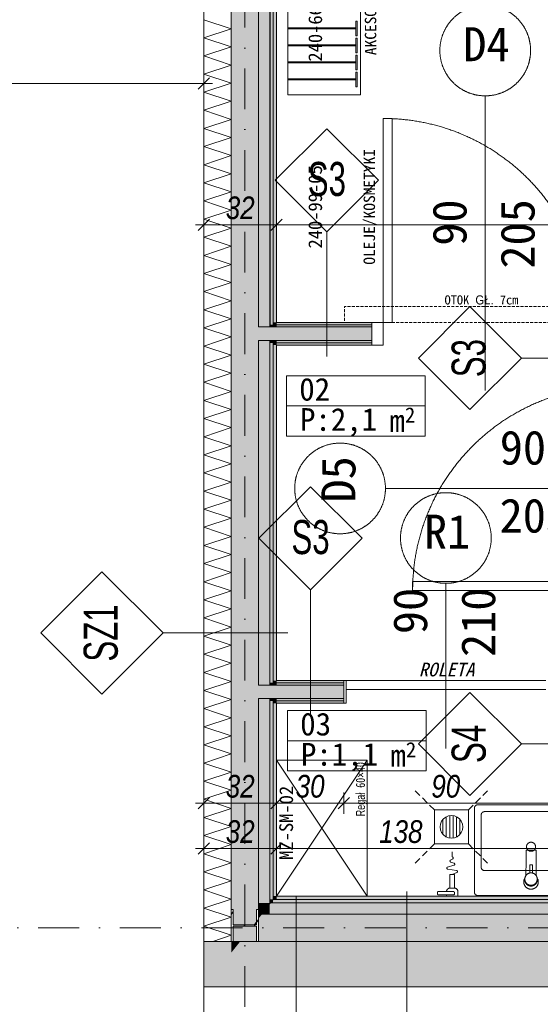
# Model space of a CAD drawing. Header units: millimetres. Extents: x -19278 to 18011, y -32369 to 41467.
# Tile 5 of 64: x -14869 to -12574, y 2552 to 6896. Entities that reach past the tile are written whole.
import ezdxf
from ezdxf.xclip import XClip

# ---------------------------------------------------------------- set-up
doc = ezdxf.new("R2010")
doc.units = ezdxf.units.MM
doc.header["$MEASUREMENT"] = 0
doc.header["$XCLIPFRAME"] = 0
for name, pattern in [('DASHED', [19.05, 12.7, -6.35]), ('Krawędzie ukryte drobniejsze kopia-000', [45, 30, -15]), ('Kropki i Kreski', [360, 180, -90, 0, -90])]:
    doc.linetypes.add(name, pattern=pattern)
for name, color, linetype in [('2D - Rysunki i Obrazki', 7, 'Continuous'), ('PT.A.01_1_! konstrukcja stalowa', 7, 'Continuous'), ('PT.A.01_1_Ściany wewnętrzne', 7, 'Continuous'), ('PT.A.01_1_Ściany zewnętrzne', 7, 'Continuous')]:
    doc.layers.add(name, color=color, linetype=linetype)
for name, color, linetype, lineweight, true_color in [('PT.A.01_1_! konstrukcja stalowa_Nr_pióra__28_Nr_pióra__10', 7, 'Continuous', 18, 0xa80f02), ('PT.A.01_1_0_Nr_pióra__70_Nr_pióra__3', 7, 'Continuous', 18, 0x00bfbf), ('PT.A.01_1_Drzwi ArchiCAD_Nr_pióra__23_Nr_pióra__24', 7, 'Continuous', 18, 0xff6600), ('PT.A.01_1_Drzwi ArchiCAD_Nr_pióra__3_Nr_pióra__24', 7, 'Continuous', 18, 0xff6600), ('PT.A.01_1_Wnętrze - umeblowanie_Nr_pióra__146_Nr_pióra__6', 7, 'Continuous', 18, 0x5eaeff), ('PT.A.01_1_Wnętrze - umeblowanie_Nr_pióra__162_Nr_pióra__16', 7, 'Continuous', 18, 0xaaaaaa), ('PT.A.01_1_Ściany zewnętrzne_Nr_pióra__174_Nr_pióra__22', 7, 'Continuous', 18, 0xe105fa)]:
    doc.layers.add(name, color=color, linetype=linetype, lineweight=lineweight, true_color=true_color)
for name, color, linetype, lineweight in [('PT.A.01_1_0_Nr_pióra__101_Nr_pióra__252', 252, 'Continuous', 18), ('PT.A.01_1_Drzwi ArchiCAD_Nr_pióra__1_Nr_pióra__7', 7, 'Continuous', 18), ('PT.A.01_1_Drzwi ArchiCAD_Nr_pióra__41_Nr_pióra__7', 7, 'Continuous', 18), ('PT.A.01_1_Metryczki pomieszczeń ArchiCADa_Nr_pióra__200_Nr_pióra__190', 190, 'Continuous', 18), ('PT.A.01_1_Osie_Nr_pióra__101_Nr_pióra__252', 252, 'Continuous', 18), ('PT.A.01_1_Rzuty - ogródek_Nr_pióra__41_Nr_pióra__7', 7, 'Continuous', 18), ('PT.A.01_1_Strefy_Nr_pióra__20_Nr_pióra__1', 1, 'Continuous', 18), ('PT.A.01_1_Wnętrze - umeblowanie_Nr_pióra__1_Nr_pióra__7', 7, 'Continuous', 18), ('PT.A.01_1_Wnętrze - umeblowanie_Nr_pióra__201_Nr_pióra__7', 7, 'Continuous', 18), ('PT.A.01_1_Wnętrze - umeblowanie_Nr_pióra__6_Nr_pióra__5', 5, 'Continuous', 18), ('PT.A.01_1_Wymiarowanie_Nr_pióra__40_Nr_pióra__7', 7, 'Continuous', 18), ('PT.A.01_1_Znaczniki drzwi ArchiCADa_Nr_pióra__201_Nr_pióra__7', 7, 'Continuous', 18), ('PT.A.01_1_Ściany wewnętrzne_Nr_pióra__1_Nr_pióra__7', 7, 'Continuous', 18), ('PT.A.01_1_Ściany wewnętrzne_Nr_pióra__41_Nr_pióra__7', 7, 'Continuous', 18), ('PT.A.01_1_Ściany zewnętrzne_Nr_pióra__1_Nr_pióra__7', 7, 'Continuous', 18), ('PT.A.01_1_Ściany zewnętrzne_Nr_pióra__41_Nr_pióra__7', 7, 'Continuous', 18)]:
    doc.layers.add(name, color=color, linetype=linetype, lineweight=lineweight)
doc.styles.add('GENERATED_STYLE_1', font='txt')
doc.styles.add('GENERATED_STYLE_5', font='txt')
doc.styles.add('GENERATED_STYLE_6', font='txt')
doc.styles.add('GENERATED_STYLE_7', font='txt')
doc.linetypes.add('Zygzak MAŁY', pattern='A,0,[1,PT.A.011.Shx,S=0.873016,R=0,X=0,Y=-2.75e-05],-110,0', length=110)

# ---------------------------------------------------------------- blocks, each defined once
blk = doc.blocks.new('Rysunek_1_1', base_point=(2114.4, 3072.6))
at = {"layer": 'PT.A.01_1_! konstrukcja stalowa', "linetype": 'Continuous', "lineweight": 0, "true_color": 0x000000}
h = blk.add_hatch(dxfattribs=at)
h.set_pattern_fill('Stal_0001', color=18, style=0, pattern_type=2)
h.set_pattern_definition([(56.608404, (-189831.09, 691936.45), (-93.929467, 61.915307), []), (56.608404, (-189862.4, 691957.09), (-93.929467, 61.915307), [])])
h.paths.add_polyline_path([(-13936.4, 2829.5), (-13927.9, 2829.5), (-13927.9, 2896.8), (-13824.9, 2896.8), (-13824.9, 2829.5), (-13816.4, 2829.5), (-13816.4, 2969.5), (-13824.9, 2969.5), (-13824.9, 2902.3), (-13927.9, 2902.3), (-13927.9, 2969.5), (-13936.4, 2969.5)])
at = {"layer": 'PT.A.01_1_Ściany wewnętrzne', "linetype": 'Continuous', "lineweight": 0, "true_color": 0xffffff}
for points in [[(-13736.4, 5560.5), (-13736.4, 5550.5), (-13316.4, 5550.5), (-13316.4, 5560.5)], [(-13736.4, 5550.5), (-13736.4, 5540.5), (-13316.4, 5540.5), (-13316.4, 5550.5)], [(-13736.4, 5540.5), (-13736.4, 5480.5), (-13316.4, 5480.5), (-13316.4, 5540.5)], [(-13736.4, 5480.5), (-13736.4, 5470.5), (-13316.4, 5470.5), (-13316.4, 5480.5)], [(-13736.4, 5470.5), (-13736.4, 5460.5), (-13316.4, 5460.5), (-13316.4, 5470.5)], [(-13736.4, 3980.5), (-13736.4, 3970.5), (-13439.9, 3970.5), (-13439.9, 3980.5)], [(-13736.4, 3970.5), (-13736.4, 3960.5), (-13439.9, 3960.5), (-13439.9, 3970.5)], [(-13736.4, 3960.5), (-13736.4, 3900.5), (-13439.9, 3900.5), (-13439.9, 3960.5)], [(-13736.4, 3900.5), (-13736.4, 3890.5), (-13439.9, 3890.5), (-13439.9, 3900.5)], [(-13736.4, 3890.5), (-13736.4, 3880.5), (-13439.9, 3880.5), (-13439.9, 3890.5)]]:
    blk.add_hatch(color=7, dxfattribs=at).paths.add_polyline_path(points)
at = {"layer": 'PT.A.01_1_Ściany zewnętrzne', "linetype": 'Continuous', "lineweight": 0, "true_color": 0xffffff}
for points in [[(-13936.4, 5540.5), (-13816.4, 5540.5), (-13816.4, 11674), (-13824.9, 11674), (-13824.9, 11705.5), (-13860.6, 11741.3), (-13927.9, 11741.3), (-13927.9, 11674), (-13936.4, 11674), (-13936.4, 11814), (-13933.4, 11814), (-13936.4, 11817), (-13936.4, 7393.8), (-13930.9, 7393.8), (-13930.9, 7326.5), (-13827.9, 7326.5), (-13827.9, 7393.8), (-13819.4, 7393.8), (-13819.4, 7253.8), (-13827.9, 7253.8), (-13827.9, 7321), (-13930.9, 7321), (-13930.9, 7253.8), (-13936.4, 7253.8)], [(-13816.4, 11674), (-13816.4, 5540.5), (-13766.4, 5540.5), (-13766.4, 11647), (-13816.4, 11697)], [(-13751.4, 5550.5), (-13751.4, 11632), (-13766.4, 11647), (-13766.4, 5550.5)], [(-13736.4, 5560.5), (-13736.4, 11617), (-13751.4, 11632), (-13751.4, 5560.5)], [(-13816.4, 5480.5), (-13816.4, 5540.5), (-13936.4, 5540.5), (-13936.4, 5480.5)], [(-13766.4, 5480.5), (-13766.4, 5540.5), (-13816.4, 5540.5), (-13816.4, 5480.5)], [(-13751.4, 5540.5), (-13751.4, 5550.5), (-13766.4, 5550.5), (-13766.4, 5540.5)], [(-13751.4, 5480.5), (-13751.4, 5540.5), (-13766.4, 5540.5), (-13766.4, 5480.5)], [(-13736.4, 5550.5), (-13736.4, 5560.5), (-13751.4, 5560.5), (-13751.4, 5550.5)], [(-13736.4, 5540.5), (-13736.4, 5550.5), (-13751.4, 5550.5), (-13751.4, 5540.5)], [(-13736.4, 5480.5), (-13736.4, 5540.5), (-13751.4, 5540.5), (-13751.4, 5480.5)], [(-13816.4, 3960.5), (-13816.4, 5480.5), (-13936.4, 5480.5), (-13936.4, 3960.5)], [(-13766.4, 3960.5), (-13766.4, 5480.5), (-13816.4, 5480.5), (-13816.4, 3960.5)], [(-13751.4, 5470.5), (-13751.4, 5480.5), (-13766.4, 5480.5), (-13766.4, 5470.5)], [(-13736.4, 5470.5), (-13736.4, 5480.5), (-13751.4, 5480.5), (-13751.4, 5470.5)], [(-13751.4, 3970.5), (-13751.4, 5470.5), (-13766.4, 5470.5), (-13766.4, 3970.5)], [(-13736.4, 5460.5), (-13736.4, 5470.5), (-13751.4, 5470.5), (-13751.4, 5460.5)], [(-13736.4, 3980.5), (-13736.4, 5460.5), (-13751.4, 5460.5), (-13751.4, 3980.5)], [(-13816.4, 3900.5), (-13816.4, 3960.5), (-13936.4, 3960.5), (-13936.4, 3900.5)], [(-13766.4, 3900.5), (-13766.4, 3960.5), (-13816.4, 3960.5), (-13816.4, 3900.5)], [(-13751.4, 3960.5), (-13751.4, 3970.5), (-13766.4, 3970.5), (-13766.4, 3960.5)], [(-13751.4, 3900.5), (-13751.4, 3960.5), (-13766.4, 3960.5), (-13766.4, 3900.5)], [(-13736.4, 3970.5), (-13736.4, 3980.5), (-13751.4, 3980.5), (-13751.4, 3970.5)], [(-13736.4, 3960.5), (-13736.4, 3970.5), (-13751.4, 3970.5), (-13751.4, 3960.5)], [(-13736.4, 3900.5), (-13736.4, 3960.5), (-13751.4, 3960.5), (-13751.4, 3900.5)], [(-13936.4, 2949.5), (-13936.4, 2969.5), (-13927.9, 2969.5), (-13927.9, 2949.5), (-13824.9, 2949.5), (-13824.9, 2969.5), (-13816.4, 2969.5), (-13816.4, 3900.5), (-13936.4, 3900.5)], [(-13766.4, 2999.5), (-13766.4, 3900.5), (-13816.4, 3900.5), (-13816.4, 2999.5)], [(-13751.4, 3890.5), (-13751.4, 3900.5), (-13766.4, 3900.5), (-13766.4, 3890.5)], [(-13751.4, 3014.5), (-13751.4, 3890.5), (-13766.4, 3890.5), (-13766.4, 3014.5)], [(-13736.4, 3890.5), (-13736.4, 3900.5), (-13751.4, 3900.5), (-13751.4, 3890.5)], [(-13736.4, 3880.5), (-13736.4, 3890.5), (-13751.4, 3890.5), (-13751.4, 3880.5)], [(-13736.4, 3029.5), (-13736.4, 3880.5), (-13751.4, 3880.5), (-13751.4, 3029.5)], [(-13816.4, 2969.5), (-13816.4, 2949.5), (-13800.4, 2949.5), (-13766.4, 2992), (-13766.4, 2999.5), (-13816.4, 2999.5)], [(-13760.4, 2999.5), (-13751.4, 3010.8), (-13751.4, 3014.5), (-13766.4, 3014.5), (-13766.4, 2999.5)], [(-12331.4, 2999.5), (-13760.4, 2999.5), (-13766.4, 2992), (-13766.4, 2949.5), (-12331.4, 2949.5)], [(-13766.4, 2999.5), (-13766.4, 2992), (-13760.4, 2999.5)], [(-13751.4, 3010.8), (-13760.4, 2999.5), (-13751.4, 2999.5)], [(-13751.4, 3014.5), (-13748.4, 3014.5), (-13736.4, 3029.5), (-13751.4, 3029.5)], [(-12343.9, 3014.5), (-13748.4, 3014.5), (-13751.4, 3010.8), (-13751.4, 2999.5), (-12343.9, 2999.5)], [(-13751.4, 3014.5), (-13751.4, 3010.8), (-13748.4, 3014.5)], [(-13736.4, 3029.5), (-13748.4, 3014.5), (-13736.4, 3014.5)], [(-12356.4, 3029.5), (-13736.4, 3029.5), (-13736.4, 3014.5), (-12356.4, 3014.5)], [(-13766.4, 2992), (-13800.4, 2949.5), (-13766.4, 2949.5)], [(-13936.4, 2829.5), (-13896.4, 2829.5), (-13842.6, 2896.8), (-13927.9, 2896.8), (-13927.9, 2829.5), (-13936.4, 2829.5), (-13936.4, 2949.5)], [(-13927.9, 2949.5), (-13927.9, 2902.3), (-13838.2, 2902.3), (-13824.9, 2918.9), (-13824.9, 2949.5)], [(-13824.9, 2918.9), (-13838.2, 2902.3), (-13824.9, 2902.3)], [(-13816.4, 2829.5), (-12331.4, 2829.5), (-12331.4, 2949.5), (-13800.4, 2949.5), (-13816.4, 2929.5)], [(-13816.4, 2949.5), (-13816.4, 2929.5), (-13800.4, 2949.5)], [(-13896.4, 2829.5), (-13816.4, 2829.5), (-13824.9, 2829.5), (-13824.9, 2896.8), (-13842.6, 2896.8)]]:
    blk.add_hatch(color=7, dxfattribs=at).paths.add_polyline_path(points)
at = {"layer": 'PT.A.01_1_Ściany zewnętrzne_Nr_pióra__174_Nr_pióra__22', "linetype": 'Continuous'}
for points in [[(-14056.4, 2629.5), (-9376.4, 2629.5), (-9376.4, 2829.5), (-10421.3, 2829.5), (-10421.3, 2829.5), (-10561.3, 2829.5), (-10561.3, 2829.5), (-13896.4, 2829.5)], [(-14056.4, 2829.5), (-14056.4, 2629.5), (-13936.4, 2779.5), (-13936.4, 2829.5)], [(-13936.4, 2829.5), (-13936.4, 2779.5), (-13896.4, 2829.5)]]:
    blk.add_hatch(color=256, dxfattribs=at).paths.add_polyline_path(points)
at = {"layer": 'PT.A.01_1_! konstrukcja stalowa_Nr_pióra__28_Nr_pióra__10', "linetype": 'Continuous'}
for p, q in [((-13936.2, 2969.5), (-13936.4, 2969.5)), ((-13936.4, 2969.5), (-13936.4, 2829.5)), ((-13927.9, 2969.5), (-13936.2, 2969.5)), ((-13927.9, 2902.3), (-13927.9, 2969.5)), ((-13816.4, 2969.5), (-13824.9, 2969.5)), ((-13824.9, 2969.5), (-13824.9, 2902.3)), ((-13816.4, 2829.5), (-13816.4, 2969.5)), ((-13824.9, 2902.3), (-13927.9, 2902.3)), ((-13927.9, 2829.5), (-13927.9, 2896.8)), ((-13927.9, 2896.8), (-13824.9, 2896.8)), ((-13824.9, 2896.8), (-13824.9, 2829.5)), ((-13936.4, 2829.5), (-13936.2, 2829.5)), ((-13936.2, 2829.5), (-13927.9, 2829.5)), ((-13824.9, 2829.5), (-13816.4, 2829.5))]:
    blk.add_line(p, q, dxfattribs=at)
at = {"layer": 'PT.A.01_1_0_Nr_pióra__101_Nr_pióra__252', "linetype": 'Continuous'}
for p, q in [((-13648.2, 3029.5), (-13652, 3029.5)), ((-13650.1, 3029.5), (-13650.1, 3025.7))]:
    blk.add_line(p, q, dxfattribs=at)
at = {"layer": 'PT.A.01_1_0_Nr_pióra__101_Nr_pióra__252', "linetype": 'Continuous', "flags": 128}
blk.add_lwpolyline([(-13650.1, 3029.5), (-13650.1, 953.8), (-13581.8, 984.4), (-13585.6, 984.4)], dxfattribs=at)
at = {"layer": 'PT.A.01_1_0_Nr_pióra__70_Nr_pióra__3', "linetype": 'Continuous'}
for p, q in [((-13514.6, 6415.4), (-13742, 6188)), ((-13287.1, 6188), (-13514.6, 6415.4)), ((-13742, 6188), (-13514.6, 5960.5)), ((-13514.6, 5960.5), (-13287.1, 6188)), ((-13514.6, 5460.5), (-13514.6, 5960.5)), ((-12883.8, 5630.6), (-13111.2, 5403.1)), ((-12656.4, 5403.1), (-12883.8, 5630.6)), ((-13514.6, 5410.5), (-13514.6, 5460.5)), ((-13111.2, 5403.1), (-12883.8, 5175.7)), ((-12883.8, 5175.7), (-12656.4, 5403.1)), ((-12156.4, 5403.1), (-12656.4, 5403.1)), ((-13586.6, 4835.4), (-13814, 4608)), ((-13359.1, 4608), (-13586.6, 4835.4)), ((-13814, 4608), (-13586.6, 4380.5)), ((-13586.6, 4380.5), (-13359.1, 4608)), ((-14506.2, 4460.2), (-14775.9, 4190.4)), ((-14236.4, 4190.4), (-14506.2, 4460.2)), ((-13586.6, 3880.5), (-13586.6, 4380.5)), ((-14775.9, 4190.4), (-14506.2, 3920.6)), ((-14506.2, 3920.6), (-14236.4, 4190.4)), ((-13736.4, 4190.4), (-14236.4, 4190.4)), ((-13686.4, 4190.4), (-13736.4, 4190.4)), ((-12883.8, 3928.2), (-13111.2, 3700.7)), ((-12656.4, 3700.7), (-12883.8, 3928.2)), ((-13586.6, 3830.5), (-13586.6, 3880.5)), ((-13111.2, 3700.7), (-12883.8, 3473.3)), ((-12883.8, 3473.3), (-12656.4, 3700.7)), ((-12156.4, 3700.7), (-12656.4, 3700.7)), ((-13161.7, 3049.5), (-13161.7, 2999.5)), ((-13161.7, 2999.5), (-13161.7, 2249.5))]:
    blk.add_line(p, q, dxfattribs=at)
at = {"layer": 'PT.A.01_1_Drzwi ArchiCAD_Nr_pióra__1_Nr_pióra__7', "linetype": 'Continuous'}
for p, q in [((-13316.4, 5560.5), (-13316.4, 5550.5)), ((-13316.4, 5550.5), (-13316.4, 5540.5)), ((-13316.4, 5480.5), (-13316.4, 5470.5)), ((-13316.4, 5470.5), (-13316.4, 5460.5)), ((-13439.9, 3980.5), (-13439.9, 3970.5)), ((-13439.9, 3970.5), (-13439.9, 3960.5)), ((-13439.9, 3900.5), (-13439.9, 3890.5)), ((-13439.9, 3890.5), (-13439.9, 3880.5))]:
    blk.add_line(p, q, dxfattribs=at)
at = {"layer": 'PT.A.01_1_Drzwi ArchiCAD_Nr_pióra__23_Nr_pióra__24', "linetype": 'Continuous'}
for p, q in [((-13316.4, 5460.5), (-13316.4, 5560.5)), ((-13316.4, 5560.5), (-13266.4, 5560.5)), ((-13266.4, 5560.5), (-13266.4, 5460.5)), ((-13266.4, 5460.5), (-13316.4, 5460.5)), ((-13429.9, 3980.5), (-13439.9, 3980.5)), ((-13439.9, 3980.5), (-13439.9, 3880.5)), ((-13429.9, 3880.5), (-13429.9, 3980.5)), ((-13439.9, 3880.5), (-13429.9, 3880.5))]:
    blk.add_line(p, q, dxfattribs=at)
at = {"layer": 'PT.A.01_1_Drzwi ArchiCAD_Nr_pióra__3_Nr_pióra__24', "linetype": 'Continuous'}
for p, q in [((-13266.4, 6460.5), (-13266.4, 5560.5)), ((-13226.4, 6460.5), (-13266.4, 6460.5)), ((-13226.4, 5560.5), (-13226.4, 6460.5)), ((-13266.4, 5560.5), (-13226.4, 5560.5)), ((-12236.4, 4418.1), (-13136.4, 4418.1)), ((-13136.4, 4418.1), (-13136.4, 4378.1)), ((-13136.4, 4378.1), (-12236.4, 4378.1)), ((-12549.9, 3980.5), (-13429.9, 3980.5)), ((-13429.9, 3980.5), (-13429.9, 3940.5)), ((-13429.9, 3940.5), (-12549.9, 3940.5))]:
    blk.add_line(p, q, dxfattribs=at)
for centre, start, end in [((-13266.4, 5560.5), 0, 90), ((-12236.4, 4378.1), 90, 180)]:
    blk.add_arc(centre, 900, start, end, dxfattribs=at)
at = {"layer": 'PT.A.01_1_Drzwi ArchiCAD_Nr_pióra__41_Nr_pióra__7', "linetype": 'Continuous'}
for p, q in [((-13316.4, 5540.5), (-13316.4, 5480.5)), ((-13439.9, 3960.5), (-13439.9, 3900.5))]:
    blk.add_line(p, q, dxfattribs=at)
at = {"layer": 'PT.A.01_1_Metryczki pomieszczeń ArchiCADa_Nr_pióra__200_Nr_pióra__190', "linetype": 'Continuous'}
for p, q in [((-13692.6, 5325.5), (-13081.5, 5325.5)), ((-13692.6, 5192.2), (-13692.6, 5325.5)), ((-13081.5, 5325.5), (-13081.5, 5192.2)), ((-13081.5, 5192.2), (-13692.6, 5192.2)), ((-13692.6, 5192.2), (-13081.5, 5192.2)), ((-13692.6, 5058.9), (-13692.6, 5192.2)), ((-13081.5, 5192.2), (-13081.5, 5058.9)), ((-13081.5, 5058.9), (-13692.6, 5058.9)), ((-13688.4, 3848.2), (-13077.3, 3848.2)), ((-13688.4, 3714.8), (-13688.4, 3848.2)), ((-13077.3, 3848.2), (-13077.3, 3714.8)), ((-13077.3, 3714.8), (-13688.4, 3714.8)), ((-13688.4, 3714.8), (-13077.3, 3714.8)), ((-13688.4, 3581.5), (-13688.4, 3714.8)), ((-13077.3, 3714.8), (-13077.3, 3581.5)), ((-13077.3, 3581.5), (-13688.4, 3581.5))]:
    blk.add_line(p, q, dxfattribs=at)
at = {"layer": 'PT.A.01_1_Osie_Nr_pióra__101_Nr_pióra__252', "linetype": 'Kropki i Kreski'}
for p, q in [((-13876.4, 379.6), (-13876.4, 13044.6)), ((-18028.2, 2889.5), (370.6, 2889.5))]:
    blk.add_line(p, q, dxfattribs=at)
at = {"layer": 'PT.A.01_1_Rzuty - ogródek_Nr_pióra__41_Nr_pióra__7', "linetype": 'Continuous'}
blk.add_line((-14056.4, 11937), (-14056.4, 975.2), dxfattribs=at)
at = {"layer": 'PT.A.01_1_Wnętrze - umeblowanie_Nr_pióra__146_Nr_pióra__6', "linetype": 'Continuous', "flags": 128}
for points in [[(-13686.4, 6565.5), (-13686.4, 7225.5), (-13366.4, 7225.5), (-13366.4, 6565.5)], [(-13381.4, 6825.5), (-13381.4, 6890.5), (-13386.4, 6890.5), (-13386.4, 6825.5)], [(-13381.4, 6750.5), (-13381.4, 6815.5), (-13386.4, 6815.5), (-13386.4, 6750.5)], [(-13381.4, 6675.5), (-13381.4, 6740.5), (-13386.4, 6740.5), (-13386.4, 6675.5)], [(-13381.4, 6600.5), (-13381.4, 6665.5), (-13386.4, 6665.5), (-13386.4, 6600.5)]]:
    blk.add_lwpolyline(points, close=True, dxfattribs=at)
for points in [[(-13686.4, 6855.5), (-13386.4, 6855.5), (-13386.4, 6860.5), (-13686.4, 6860.5)], [(-13686.4, 6780.5), (-13386.4, 6780.5), (-13386.4, 6785.5), (-13686.4, 6785.5)], [(-13686.4, 6705.5), (-13386.4, 6705.5), (-13386.4, 6710.5), (-13686.4, 6710.5)], [(-13686.4, 6630.5), (-13386.4, 6630.5), (-13386.4, 6635.5), (-13686.4, 6635.5)]]:
    blk.add_lwpolyline(points, dxfattribs=at)
at = {"layer": 'PT.A.01_1_Wnętrze - umeblowanie_Nr_pióra__162_Nr_pióra__16', "linetype": 'DASHED', "flags": 128}
blk.add_lwpolyline([(-12262.6, 5560.5), (-13436.4, 5560.5), (-13436.4, 5630.5), (-12262.6, 5630.5)], close=True, dxfattribs=at)
at = {"layer": 'PT.A.01_1_Wnętrze - umeblowanie_Nr_pióra__1_Nr_pióra__7', "linetype": 'Zygzak MAŁY'}
blk.add_line((-13763.9, 11697), (-13763.9, 5540.5), dxfattribs=at)
at = {"layer": 'PT.A.01_1_Wnętrze - umeblowanie_Nr_pióra__201_Nr_pióra__7', "linetype": 'Continuous'}
for p, q in [((-13336.4, 3629.5), (-13736.4, 3629.5)), ((-13736.4, 3629.5), (-13736.4, 3029.5)), ((-13336.4, 3629.5), (-13736.4, 3029.5)), ((-13336.4, 3029.5), (-13736.4, 3629.5)), ((-13336.4, 3029.5), (-13336.4, 3629.5)), ((-13736.4, 3029.5), (-13336.4, 3029.5))]:
    blk.add_line(p, q, dxfattribs=at)
at = {"layer": 'PT.A.01_1_Wnętrze - umeblowanie_Nr_pióra__6_Nr_pióra__5', "linetype": 'Krawędzie ukryte drobniejsze kopia-000'}
for p, q in [((-13040.6, 3409.5), (-13127.8, 3496.7)), ((-12890.6, 3409.5), (-12803.3, 3496.7)), ((-13040.6, 3259.5), (-13127.8, 3172.2)), ((-12890.6, 3259.5), (-12803.3, 3172.2))]:
    blk.add_line(p, q, dxfattribs=at)
at = {"layer": 'PT.A.01_1_Wnętrze - umeblowanie_Nr_pióra__6_Nr_pióra__5', "linetype": 'Continuous'}
for p, q in [((-12890.6, 3409.5), (-13040.6, 3409.5)), ((-13040.6, 3409.5), (-13040.6, 3259.5)), ((-12890.6, 3259.5), (-12890.6, 3409.5)), ((-12864.4, 3047), (-12864.4, 3417)), ((-12849.4, 3432), (-12379.4, 3432)), ((-12819.4, 3402), (-12409.4, 3402)), ((-13015.6, 3334.5), (-13013.9, 3347.4)), ((-13013.9, 3347.4), (-13008.9, 3359.5)), ((-13008.9, 3359.5), (-13000.9, 3369.8)), ((-13003.1, 3301.9), (-13003.1, 3367)), ((-13000.9, 3369.8), (-12990.6, 3377.8)), ((-12990.6, 3377.8), (-12978.5, 3382.8)), ((-12988.1, 3378.8), (-12988.1, 3290.1)), ((-12978.5, 3382.8), (-12965.6, 3384.5)), ((-12973.1, 3285.4), (-12973.1, 3383.5)), ((-12965.6, 3384.5), (-12952.6, 3382.8)), ((-12958.1, 3383.5), (-12958.1, 3285.4)), ((-12952.6, 3382.8), (-12940.6, 3377.8)), ((-12943.1, 3290.1), (-12943.1, 3378.8)), ((-12940.6, 3377.8), (-12930.2, 3369.8)), ((-12930.2, 3369.8), (-12922.3, 3359.5)), ((-12928.1, 3367), (-12928.1, 3301.9)), ((-12922.3, 3359.5), (-12917.3, 3347.4)), ((-12917.3, 3347.4), (-12915.6, 3334.5)), ((-12834.4, 3157), (-12834.4, 3387)), ((-13013.9, 3321.5), (-13015.6, 3334.5)), ((-13008.9, 3309.5), (-13013.9, 3321.5)), ((-13000.9, 3299.1), (-13008.9, 3309.5)), ((-12922.3, 3309.5), (-12930.2, 3299.1)), ((-12917.3, 3321.5), (-12922.3, 3309.5)), ((-12915.6, 3334.5), (-12917.3, 3321.5)), ((-13040.6, 3259.5), (-12890.6, 3259.5)), ((-12990.6, 3291.2), (-13000.9, 3299.1)), ((-12978.5, 3286.2), (-12990.6, 3291.2)), ((-12965.6, 3284.5), (-12978.5, 3286.2)), ((-12952.6, 3286.2), (-12965.6, 3284.5)), ((-12940.6, 3291.2), (-12952.6, 3286.2)), ((-12930.2, 3299.1), (-12940.6, 3291.2)), ((-12592.4, 3232), (-12636.4, 3232)), ((-12636.4, 3232), (-12636.4, 3184.5)), ((-12592.4, 3184.5), (-12592.4, 3232)), ((-12636.4, 3184.5), (-12637.1, 3120)), ((-12591.7, 3120), (-12592.4, 3184.5)), ((-12409.4, 3142), (-12819.4, 3142)), ((-12620.4, 3167), (-12620.4, 3131.3)), ((-12608.4, 3167), (-12620.4, 3167)), ((-12608.4, 3167), (-12608.4, 3131.3)), ((-12640.1, 3114.2), (-12644.3, 3103.2)), ((-12584.5, 3103.2), (-12588.7, 3114.2)), ((-12379.4, 3032), (-12849.4, 3032))]:
    blk.add_line(p, q, dxfattribs=at)
at = {"layer": 'PT.A.01_1_Wnętrze - umeblowanie_Nr_pióra__6_Nr_pióra__5', "linetype": 'Continuous', "flags": 128}
for points in [[(-12961.9, 3124.5), (-12941.8, 3132.8, 0.763382), (-12943, 3142.4), (-12981.3, 3147.9, -0.812896), (-12982, 3157.6), (-12954.5, 3165.2, 0.742851), (-12954.3, 3174.8), (-12968.3, 3179.4, -0.673417), (-12969, 3188.6), (-12960.3, 3192.9, 0.705472), (-12961.4, 3202.2), (-12961.9, 3202.4), (-12961.9, 3225)], [(-12986.9, 3049.5, -0.414214), (-12971.9, 3064.5), (-12951.9, 3064.5, -0.414214), (-12936.9, 3049.5), (-12936.9, 3029.5), (-12986.9, 3029.5), (-12986.9, 3034.5)]]:
    blk.add_lwpolyline(points, format="xyb", dxfattribs=at)
blk.add_lwpolyline([(-12951.9, 3064.5), (-12971.9, 3064.5), (-12971.9, 3124.5), (-12951.9, 3124.5)], close=True, dxfattribs=at)
blk.add_lwpolyline([(-12951.9, 3044.5), (-12951.9, 3039.5, -0.414214), (-12956.9, 3034.5), (-13022.3, 3034.5, -0.414214), (-13027.3, 3039.5), (-13027.3, 3044.5, -0.414214), (-13022.3, 3049.5), (-12956.9, 3049.5, -0.414214)], format="xyb", close=True, dxfattribs=at)
at = {"layer": 'PT.A.01_1_Wnętrze - umeblowanie_Nr_pióra__6_Nr_pióra__5', "linetype": 'Continuous'}
for centre, radius in [((-12614.4, 3247), 20), ((-12614.4, 3104.4), 27.5)]:
    blk.add_circle(centre, radius, dxfattribs=at)
for centre, radius, start, end in [((-12849.4, 3417), 15, 90, 180), ((-12819.4, 3387), 15, 90, 180), ((-12819.4, 3157), 15, 180, 270), ((-12614.4, 3091.8), 32, 159.1675, 20.8325), ((-12614.4, 3101.1), 27.5, 176.3287, 3.6713), ((-12614.4, 3104.4), 27.5, 145.6251, 159.1675), ((-12614.4, 3104.4), 27.5, 20.8325, 34.3749), ((-12849.4, 3047), 15, 180, 270)]:
    blk.add_arc(centre, radius, start, end, dxfattribs=at)
at = {"layer": 'PT.A.01_1_Wymiarowanie_Nr_pióra__40_Nr_pióra__7', "linetype": 'Continuous'}
for p, q in [((-14056.4, 6568.2), (-14056.4, 6661.9)), ((-17056.4, 6615.1), (-14056.4, 6615.1)), ((-14081.4, 6590.1), (-14031.4, 6640.1)), ((-14056.4, 6615.1), (-14018.9, 6615.1)), ((-14031.4, 6016.5), (-14081.4, 5966.5)), ((-14056.4, 6038.4), (-14056.4, 5944.6)), ((-13761.4, 5966.5), (-13711.4, 6016.5)), ((-13761.4, 5966.5), (-13711.4, 6016.5)), ((-13736.4, 6038.4), (-13736.4, 5944.6)), ((-14056.4, 5991.5), (-14093.9, 5991.5)), ((-13736.4, 5991.5), (-14056.4, 5991.5)), ((-7986.4, 5991.5), (-13736.4, 5991.5)), ((-7986.4, 5991.5), (-13736.4, 5991.5)), ((-7986.4, 5991.5), (-13736.4, 5991.5)), ((-14056.4, 3486), (-14056.4, 3392.3)), ((-13736.4, 3486), (-13736.4, 3392.3)), ((-13736.4, 3486), (-13736.4, 3392.3)), ((-13439.9, 3486), (-13439.9, 3392.3)), ((-14056.4, 3439.2), (-14093.9, 3439.2)), ((-14031.4, 3464.2), (-14081.4, 3414.2)), ((-13736.4, 3439.2), (-14056.4, 3439.2)), ((-13736.4, 3439.2), (-14056.4, 3439.2)), ((-13761.4, 3414.2), (-13711.4, 3464.2)), ((-13761.4, 3414.2), (-13711.4, 3464.2)), ((-13439.9, 3439.2), (-13736.4, 3439.2)), ((-13439.9, 3439.2), (-13736.4, 3439.2)), ((-13464.9, 3414.2), (-13414.9, 3464.2)), ((-13464.9, 3414.2), (-13414.9, 3464.2)), ((-12539.9, 3439.2), (-13439.9, 3439.2)), ((-14031.4, 3264.2), (-14081.4, 3214.2)), ((-14056.4, 3286), (-14056.4, 3192.3)), ((-13761.4, 3214.2), (-13711.4, 3264.2)), ((-13761.4, 3214.2), (-13711.4, 3264.2)), ((-13736.4, 3286), (-13736.4, 3192.3)), ((-13736.4, 3286), (-13736.4, 3192.3)), ((-14056.4, 3239.2), (-14093.9, 3239.2)), ((-13736.4, 3239.2), (-14056.4, 3239.2)), ((-13736.4, 3239.2), (-14056.4, 3239.2)), ((-12356.4, 3239.2), (-13736.4, 3239.2))]:
    blk.add_line(p, q, dxfattribs=at)
at = {"layer": 'PT.A.01_1_Znaczniki drzwi ArchiCADa_Nr_pióra__201_Nr_pióra__7', "linetype": 'Continuous'}
for p, q in [((-12816.4, 6560.5), (-12816.4, 5260.5)), ((-13256.4, 4828.1), (-11956.4, 4828.1)), ((-12989.9, 4409.4), (-12989.9, 3680.5))]:
    blk.add_line(p, q, dxfattribs=at)
for centre, start, end in [((-12816.4, 6760.5), 360, 180), ((-12816.4, 6760.5), 180, 360), ((-13456.4, 4828.1), 90, 270), ((-13456.4, 4828.1), 270, 90), ((-12989.9, 4609.4), 360, 180), ((-12989.9, 4609.4), 180, 360)]:
    blk.add_arc(centre, 200, start, end, dxfattribs=at)
at = {"layer": 'PT.A.01_1_Ściany wewnętrzne_Nr_pióra__1_Nr_pióra__7', "linetype": 'Continuous'}
for p, q in [((-13316.4, 5550.5), (-13736.4, 5550.5)), ((-13316.4, 5560.5), (-13316.4, 5550.5)), ((-13316.4, 5550.5), (-13316.4, 5540.5)), ((-13316.4, 5480.5), (-13316.4, 5470.5)), ((-13736.4, 5470.5), (-13316.4, 5470.5)), ((-13316.4, 5470.5), (-13316.4, 5460.5)), ((-13439.9, 3970.5), (-13736.4, 3970.5)), ((-13439.9, 3980.5), (-13439.9, 3970.5)), ((-13439.9, 3970.5), (-13439.9, 3960.5)), ((-13736.4, 3890.5), (-13439.9, 3890.5)), ((-13439.9, 3900.5), (-13439.9, 3890.5)), ((-13439.9, 3890.5), (-13439.9, 3880.5))]:
    blk.add_line(p, q, dxfattribs=at)
at = {"layer": 'PT.A.01_1_Ściany wewnętrzne_Nr_pióra__1_Nr_pióra__7', "linetype": 'Continuous', "flags": 128}
for points in [[(-13316.4, 5560.5), (-13736.4, 5560.5)], [(-13736.4, 5460.5), (-13316.4, 5460.5)], [(-13439.9, 3980.5), (-13736.4, 3980.5)], [(-13736.4, 3880.5), (-13439.9, 3880.5)]]:
    blk.add_lwpolyline(points, dxfattribs=at)
at = {"layer": 'PT.A.01_1_Ściany wewnętrzne_Nr_pióra__41_Nr_pióra__7', "linetype": 'Continuous'}
for p, q in [((-13316.4, 5540.5), (-13736.4, 5540.5)), ((-13316.4, 5540.5), (-13316.4, 5480.5)), ((-13736.4, 5480.5), (-13316.4, 5480.5)), ((-13439.9, 3960.5), (-13736.4, 3960.5)), ((-13439.9, 3960.5), (-13439.9, 3900.5)), ((-13736.4, 3900.5), (-13439.9, 3900.5))]:
    blk.add_line(p, q, dxfattribs=at)
at = {"layer": 'PT.A.01_1_Ściany zewnętrzne_Nr_pióra__174_Nr_pióra__22', "linetype": 'Continuous'}
for p, q in [((-13936.4, 6856.5), (-14056.4, 6896.5)), ((-14056.4, 6816.5), (-13936.4, 6856.5)), ((-13936.4, 6776.5), (-14056.4, 6816.5)), ((-14056.4, 6736.5), (-13936.4, 6776.5)), ((-13936.4, 6696.5), (-14056.4, 6736.5)), ((-14056.4, 6656.5), (-13936.4, 6696.5)), ((-13936.4, 6616.5), (-14056.4, 6656.5)), ((-14056.4, 6576.5), (-13936.4, 6616.5)), ((-13936.4, 6536.5), (-14056.4, 6576.5)), ((-14056.4, 6496.5), (-13936.4, 6536.5)), ((-13936.4, 6456.5), (-14056.4, 6496.5)), ((-14056.4, 6416.5), (-13936.4, 6456.5)), ((-13936.4, 6376.5), (-14056.4, 6416.5)), ((-14056.4, 6336.5), (-13936.4, 6376.5)), ((-13936.4, 6296.5), (-14056.4, 6336.5)), ((-14056.4, 6256.5), (-13936.4, 6296.5)), ((-13936.4, 6216.5), (-14056.4, 6256.5)), ((-14056.4, 6176.5), (-13936.4, 6216.5)), ((-13936.4, 6136.5), (-14056.4, 6176.5)), ((-14056.4, 6096.5), (-13936.4, 6136.5)), ((-13936.4, 6056.5), (-14056.4, 6096.5)), ((-14056.4, 6016.5), (-13936.4, 6056.5)), ((-13936.4, 5976.5), (-14056.4, 6016.5)), ((-14056.4, 5936.5), (-13936.4, 5976.5)), ((-13936.4, 5896.5), (-14056.4, 5936.5)), ((-14056.4, 5856.5), (-13936.4, 5896.5)), ((-13936.4, 5816.5), (-14056.4, 5856.5)), ((-14056.4, 5776.5), (-13936.4, 5816.5)), ((-13936.4, 5736.5), (-14056.4, 5776.5)), ((-14056.4, 5696.5), (-13936.4, 5736.5)), ((-13936.4, 5656.5), (-14056.4, 5696.5)), ((-14056.4, 5616.5), (-13936.4, 5656.5)), ((-13936.4, 5576.5), (-14056.4, 5616.5)), ((-14056.4, 5536.5), (-13936.4, 5576.5)), ((-13936.4, 5496.5), (-14056.4, 5536.5)), ((-14056.4, 5456.5), (-13936.4, 5496.5)), ((-13936.4, 5416.5), (-14056.4, 5456.5)), ((-14056.4, 5376.5), (-13936.4, 5416.5)), ((-13936.4, 5336.5), (-14056.4, 5376.5)), ((-14056.4, 5296.5), (-13936.4, 5336.5)), ((-13936.4, 5256.5), (-14056.4, 5296.5)), ((-14056.4, 5216.5), (-13936.4, 5256.5)), ((-13936.4, 5176.5), (-14056.4, 5216.5)), ((-14056.4, 5136.5), (-13936.4, 5176.5)), ((-13936.4, 5096.5), (-14056.4, 5136.5)), ((-14056.4, 5056.5), (-13936.4, 5096.5)), ((-13936.4, 5016.5), (-14056.4, 5056.5)), ((-14056.4, 4976.5), (-13936.4, 5016.5)), ((-13936.4, 4936.5), (-14056.4, 4976.5)), ((-14056.4, 4896.5), (-13936.4, 4936.5)), ((-13936.4, 4856.5), (-14056.4, 4896.5)), ((-14056.4, 4816.5), (-13936.4, 4856.5)), ((-13936.4, 4776.5), (-14056.4, 4816.5)), ((-14056.4, 4736.5), (-13936.4, 4776.5)), ((-13936.4, 4696.5), (-14056.4, 4736.5)), ((-14056.4, 4656.5), (-13936.4, 4696.5)), ((-13936.4, 4616.5), (-14056.4, 4656.5)), ((-14056.4, 4576.5), (-13936.4, 4616.5)), ((-13936.4, 4536.5), (-14056.4, 4576.5)), ((-14056.4, 4496.5), (-13936.4, 4536.5)), ((-13936.4, 4456.5), (-14056.4, 4496.5)), ((-14056.4, 4416.5), (-13936.4, 4456.5)), ((-13936.4, 4376.5), (-14056.4, 4416.5)), ((-14056.4, 4336.5), (-13936.4, 4376.5)), ((-13936.4, 4296.5), (-14056.4, 4336.5)), ((-14056.4, 4256.5), (-13936.4, 4296.5)), ((-13936.4, 4216.5), (-14056.4, 4256.5)), ((-14056.4, 4176.5), (-13936.4, 4216.5)), ((-13936.4, 4136.5), (-14056.4, 4176.5)), ((-14056.4, 4096.5), (-13936.4, 4136.5)), ((-13936.4, 4056.5), (-14056.4, 4096.5)), ((-14056.4, 4016.5), (-13936.4, 4056.5)), ((-13936.4, 3976.5), (-14056.4, 4016.5)), ((-14056.4, 3936.5), (-13936.4, 3976.5)), ((-13936.4, 3896.5), (-14056.4, 3936.5)), ((-14056.4, 3856.5), (-13936.4, 3896.5)), ((-13936.4, 3816.5), (-14056.4, 3856.5)), ((-14056.4, 3776.5), (-13936.4, 3816.5)), ((-13936.4, 3736.5), (-14056.4, 3776.5)), ((-14056.4, 3696.5), (-13936.4, 3736.5)), ((-13936.4, 3656.5), (-14056.4, 3696.5)), ((-14056.4, 3616.5), (-13936.4, 3656.5)), ((-13936.4, 3576.5), (-14056.4, 3616.5)), ((-14056.4, 3536.5), (-13936.4, 3576.5)), ((-13936.4, 3496.5), (-14056.4, 3536.5)), ((-14056.4, 3456.5), (-13936.4, 3496.5)), ((-13936.4, 3416.5), (-14056.4, 3456.5)), ((-14056.4, 3376.5), (-13936.4, 3416.5)), ((-13936.4, 3336.5), (-14056.4, 3376.5)), ((-14056.4, 3296.5), (-13936.4, 3336.5)), ((-13936.4, 3256.5), (-14056.4, 3296.5)), ((-14056.4, 3216.5), (-13936.4, 3256.5)), ((-13936.4, 3176.5), (-14056.4, 3216.5)), ((-14056.4, 3136.5), (-13936.4, 3176.5)), ((-13936.4, 3096.5), (-14056.4, 3136.5)), ((-14056.4, 3056.5), (-13936.4, 3096.5)), ((-13936.4, 3016.5), (-14056.4, 3056.5)), ((-14056.4, 2976.5), (-13936.4, 3016.5)), ((-13936.4, 2936.5), (-14056.4, 2976.5)), ((-14056.4, 2896.5), (-13936.4, 2936.5)), ((-13936.4, 2856.5), (-14056.4, 2896.5)), ((-14017.2, 2829.5), (-13936.4, 2856.5))]:
    blk.add_line(p, q, dxfattribs=at)
at = {"layer": 'PT.A.01_1_Ściany zewnętrzne_Nr_pióra__1_Nr_pióra__7', "linetype": 'Continuous'}
for p, q in [((-13736.4, 5550.5), (-13751.4, 5550.5)), ((-13751.4, 5470.5), (-13736.4, 5470.5)), ((-13736.4, 3970.5), (-13751.4, 3970.5)), ((-13751.4, 3890.5), (-13736.4, 3890.5))]:
    blk.add_line(p, q, dxfattribs=at)
at = {"layer": 'PT.A.01_1_Ściany zewnętrzne_Nr_pióra__1_Nr_pióra__7', "linetype": 'Continuous', "flags": 128}
for points in [[(-13736.4, 5560.5), (-13736.4, 11617)], [(-13736.4, 3980.5), (-13736.4, 5460.5)], [(-13736.4, 3029.5), (-13736.4, 3880.5)], [(-12356.4, 3029.5), (-13736.4, 3029.5)]]:
    blk.add_lwpolyline(points, dxfattribs=at)
at = {"layer": 'PT.A.01_1_Ściany zewnętrzne_Nr_pióra__41_Nr_pióra__7', "linetype": 'Continuous'}
for p, q in [((-13816.4, 5540.5), (-13816.4, 11674)), ((-13766.4, 5540.5), (-13766.4, 11647)), ((-13751.4, 5550.5), (-13751.4, 11632)), ((-13936.4, 7253.8), (-13936.4, 5540.5)), ((-13936.4, 5540.5), (-13936.4, 5480.5)), ((-13766.4, 5540.5), (-13816.4, 5540.5)), ((-13751.4, 5540.5), (-13766.4, 5540.5)), ((-13736.4, 5540.5), (-13751.4, 5540.5)), ((-13936.4, 5480.5), (-13936.4, 3960.5)), ((-13816.4, 5480.5), (-13766.4, 5480.5)), ((-13816.4, 3960.5), (-13816.4, 5480.5)), ((-13766.4, 5480.5), (-13751.4, 5480.5)), ((-13766.4, 3960.5), (-13766.4, 5480.5)), ((-13751.4, 5480.5), (-13736.4, 5480.5)), ((-13751.4, 3970.5), (-13751.4, 5470.5)), ((-13936.4, 3960.5), (-13936.4, 3900.5)), ((-13766.4, 3960.5), (-13816.4, 3960.5)), ((-13751.4, 3960.5), (-13766.4, 3960.5)), ((-13736.4, 3960.5), (-13751.4, 3960.5)), ((-13936.4, 3900.5), (-13936.4, 2949.5)), ((-13816.4, 3900.5), (-13766.4, 3900.5)), ((-13816.4, 2969.5), (-13816.4, 3900.5)), ((-13766.4, 3900.5), (-13751.4, 3900.5)), ((-13766.4, 2999.5), (-13766.4, 3900.5)), ((-13751.4, 3900.5), (-13736.4, 3900.5)), ((-13751.4, 3014.5), (-13751.4, 3890.5)), ((-13766.4, 2999.5), (-13760.4, 2999.5)), ((-12331.4, 2999.5), (-13760.4, 2999.5)), ((-13751.4, 3014.5), (-13748.4, 3014.5)), ((-12343.9, 3014.5), (-13748.4, 3014.5)), ((-13936.4, 2949.5), (-13936.4, 2829.5)), ((-13816.4, 2949.5), (-13800.4, 2949.5)), ((-12331.4, 2949.5), (-13800.4, 2949.5)), ((-13936.4, 2829.5), (-14056.4, 2829.5)), ((-13936.4, 2829.5), (-13896.4, 2829.5)), ((-13896.4, 2829.5), (-13816.4, 2829.5)), ((-13816.4, 2829.5), (-12331.4, 2829.5))]:
    blk.add_line(p, q, dxfattribs=at)
at = {"layer": 'PT.A.01_1_Ściany zewnętrzne_Nr_pióra__41_Nr_pióra__7', "linetype": 'Continuous', "flags": 128}
for points in [[(-14056.4, 11937), (-14056.4, 2829.5)], [(-14056.4, 2629.5), (-14056.4, 2829.5)], [(-14056.4, 2629.5), (-9376.4, 2629.5)]]:
    blk.add_lwpolyline(points, dxfattribs=at)
at = {"layer": 'PT.A.01_1_0_Nr_pióra__70_Nr_pióra__3', "linetype": 'Continuous', "char_height": 150, "attachment_point": 2, "style": 'GENERATED_STYLE_5'}
for insert in [(-13514.6, 6268.6), (-13586.6, 4688.6)]:
    blk.add_mtext('\\A1;{\\W0.800000x;\\pt0,70000;\\fArial Narrow|b0|i0|c238|p34;S3 }', dxfattribs=dict(at, insert=insert))
at = {"layer": 'PT.A.01_1_0_Nr_pióra__70_Nr_pióra__3', "linetype": 'Continuous', "char_height": 150, "attachment_point": 2, "rotation": 90, "style": 'GENERATED_STYLE_5'}
for s, insert in [('\\A1;{\\W0.800000x;\\pt0,70000;\\fArial Narrow|b0|i0|c238|p34;S3 }', (-12964.4, 5403.1)), ('\\A1;{\\W0.800000x;\\pt0,70000;\\fArial Narrow|b0|i0|c238|p34;SZ1 }', (-14586.8, 4190.4)), ('\\A1;{\\W0.800000x;\\pt0,70000;\\fArial Narrow|b0|i0|c238|p34;S4 }', (-12964.4, 3700.7))]:
    blk.add_mtext(s, dxfattribs=dict(at, insert=insert))
at = {"layer": 'PT.A.01_1_Metryczki pomieszczeń ArchiCADa_Nr_pióra__200_Nr_pióra__190', "linetype": 'Continuous', "attachment_point": 1, "style": 'GENERATED_STYLE_1'}
for s, insert, char_height in [('\\A1;{\\fMS Gothic|b0|i0|c238|p49;02}', (-13636.3, 5315.7), 100), ('\\A1;{\\fMS Gothic|b0|i0|c238|p49;P:2,1}', (-13633.3, 5182.4), 100), ('\\A1;{\\fMS Gothic|b0|i0|c238|p49;2}', (-13170.4, 5185.6), 66.667), ('\\A1;{\\fMS Gothic|b0|i0|c238|p49; m}', (-13306.5, 5177.2), 100), ('\\A1;{\\fMS Gothic|b0|i0|c238|p49;03}', (-13632.1, 3838.3), 100), ('\\A1;{\\fMS Gothic|b0|i0|c238|p49;P:1,1}', (-13629.1, 3705), 100), ('\\A1;{\\fMS Gothic|b0|i0|c238|p49;2}', (-13166.2, 3708.3), 66.667), ('\\A1;{\\fMS Gothic|b0|i0|c238|p49; m}', (-13302.3, 3699.8), 100)]:
    blk.add_mtext(s, dxfattribs=dict(at, insert=insert, char_height=char_height))
at = {"layer": 'PT.A.01_1_Strefy_Nr_pióra__20_Nr_pióra__1', "linetype": 'Continuous', "insert": (-12670.2, 5639.3), "char_height": 40, "attachment_point": 9, "style": 'GENERATED_STYLE_1'}
blk.add_mtext('\\A1;{\\fMS Gothic|b0|i0|c238|p49;OTOK GŁ. 7cm}', dxfattribs=at)
at = {"layer": 'PT.A.01_1_Wnętrze - umeblowanie_Nr_pióra__1_Nr_pióra__7', "linetype": 'Continuous', "attachment_point": 2, "rotation": 90, "style": 'GENERATED_STYLE_1'}
for s, insert, char_height in [('\\A1;{\\fMS Gothic|b0|i0|c238|p49;240-66-06}', (-13596.1, 6895.2), 60), ('\\A1;{\\fMS Gothic|b0|i0|c238|p49;AKCESORIA}', (-13346.9, 6893), 50), ('\\A1;{\\fMS Gothic|b0|i0|c238|p49;OLEJE/KOSMETYKI}', (-13352.4, 6070.5), 50), ('\\A1;{\\fMS Gothic|b0|i0|c238|p49;240-99-05}', (-13596.1, 6070.5), 60), ('\\A1;{\\W0.800000x;\\fMS Gothic|b0|i0|c238|p49;Regał 60\\fArial|b0|i0|c238|p38;×\\fMS Gothic|b0|i0|c238|p49;40}', (-13386.7, 3500.8), 40), ('\\A1;{\\fMS Gothic|b0|i0|c238|p49;MZ-SM-02}', (-13724, 3352.6), 60)]:
    blk.add_mtext(s, dxfattribs=dict(at, insert=insert, char_height=char_height))
at = {"layer": 'PT.A.01_1_Wnętrze - umeblowanie_Nr_pióra__1_Nr_pióra__7', "linetype": 'Continuous', "insert": (-12986.4, 4059.1), "char_height": 60, "attachment_point": 2, "style": 'GENERATED_STYLE_7'}
blk.add_mtext('\\A1;{\\fMS Gothic|b0|i1|c238|p49;ROLETA}', dxfattribs=at)
at = {"layer": 'PT.A.01_1_Wymiarowanie_Nr_pióra__40_Nr_pióra__7', "linetype": 'Continuous', "char_height": 100, "attachment_point": 7, "style": 'GENERATED_STYLE_6'}
for s, insert in [('\\A1;{\\fArial Narrow|b0|i1|c238|p34;32}', (-13960.4, 6014.9)), ('\\A1;{\\fArial Narrow|b0|i1|c238|p34;32}', (-13960.4, 3462.6)), ('\\A1;{\\fArial Narrow|b0|i1|c238|p34;30}', (-13652.1, 3462.6)), ('\\A1;{\\fArial Narrow|b0|i1|c238|p34;90}', (-13053.9, 3462.6)), ('\\A1;{\\fArial Narrow|b0|i1|c238|p34;32}', (-13960.4, 3262.6)), ('\\A1;{\\fArial Narrow|b0|i1|c238|p34;138}', (-13284, 3262.5))]:
    blk.add_mtext(s, dxfattribs=dict(at, insert=insert))
at = {"layer": 'PT.A.01_1_Znaczniki drzwi ArchiCADa_Nr_pióra__201_Nr_pióra__7', "linetype": 'Continuous', "char_height": 150, "attachment_point": 7, "style": 'GENERATED_STYLE_1'}
for s, insert in [('\\A1;{\\fMS Gothic|b0|i0|c238|p49;D4}', (-12913.1, 6713.4)), ('\\A1;{\\fMS Gothic|b0|i0|c238|p49;R1}', (-13086.6, 4562.3))]:
    blk.add_mtext(s, dxfattribs=dict(at, insert=insert))
for s, insert, rotation in [('\\A1;{\\fMS Gothic|b0|i0|c238|p49;205}', (-12596.5, 5798.2), 90), ('\\A1;{\\fMS Gothic|b0|i0|c238|p49;90}', (-12896.5, 5899), 90), ('\\A1;{\\fMS Gothic|b0|i0|c238|p49;90}', (-12752.3, 4931), 360), ('\\A1;{\\fMS Gothic|b0|i0|c238|p49;D5}', (-13386.5, 4765.9), 90), ('\\A1;{\\fMS Gothic|b0|i0|c238|p49;205}', (-12753.1, 4631), 360), ('\\A1;{\\fMS Gothic|b0|i0|c238|p49;90}', (-13070, 4185.4), 90), ('\\A1;{\\fMS Gothic|b0|i0|c238|p49;210}', (-12770, 4084.6), 90)]:
    blk.add_mtext(s, dxfattribs=dict(at, insert=insert, rotation=rotation))

msp = doc.modelspace()

# ---------------------------------------------------------------- block references
at = {"layer": '2D - Rysunki i Obrazki', "color": 151, "linetype": 'Continuous', "lineweight": 13, "true_color": 0x80c2ff}
ref = msp.add_blockref('Rysunek_1_1', (2114.4, 3072.6), dxfattribs=at)
XClip(ref).set_block_clipping_path([(-11177.5234049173, -36557.2258517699), (29952.3944637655, -28108.1790241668), (15406.2423630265, 42702.4169420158), (-25723.6755056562, 34253.3701144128)])

doc.saveas('drawing.dxf')
